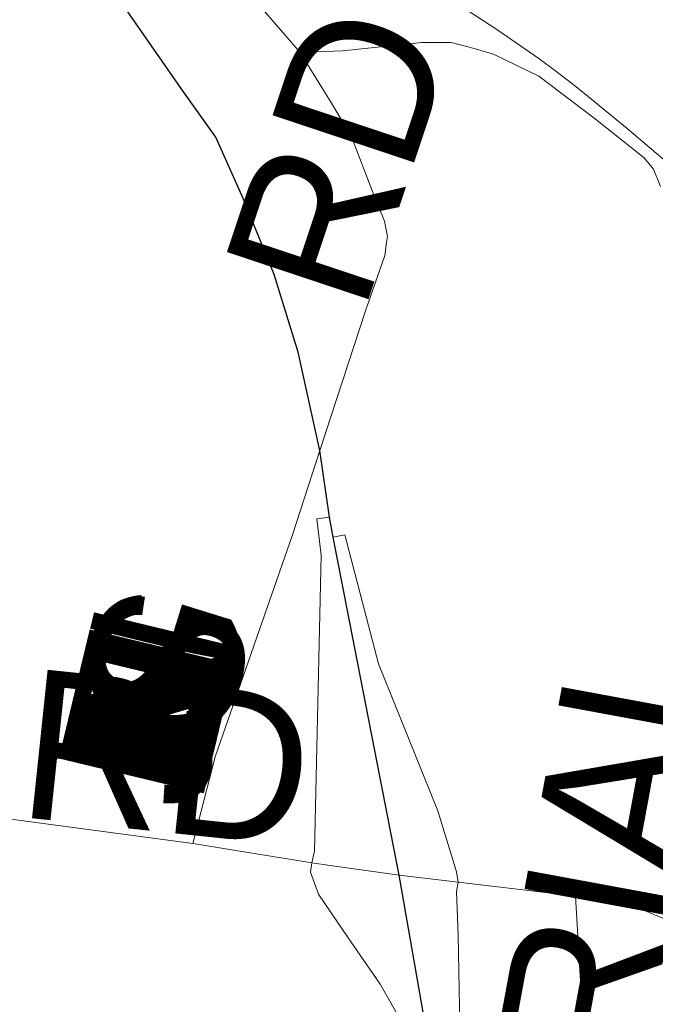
# Model space of a CAD drawing. Header units: feet. Extents: x 92 to 141.3, y -5 to 23.6.
# Tile 134 of 256: x 123.626 to 124.119, y 6.963 to 7.726. Entities that reach past the tile are written whole.
import ezdxf

# ---------------------------------------------------------------- set-up
doc = ezdxf.new("R2010")
doc.units = ezdxf.units.FT
doc.header["$MEASUREMENT"] = 0
for name, color, linetype, lineweight in [('CUY - Design$0$GM_X_City_Street', 7, 'Continuous', 0), ('CUY - Design$0$GM_X_Interchange_Ramps', 1, 'Continuous', 13), ('CUY - Design$0$GM_X_Rail_Line', 7, 'Continuous', 13), ('CUY - Design$0$GM_X_State_Route', 1, 'Continuous', 30)]:
    doc.layers.add(name, color=color, linetype=linetype, lineweight=lineweight)
doc.layers.add('TX_X_20', color=7, linetype='Continuous')
doc.styles.add('CUY - Design$0$Styledgn030', font='dgn030.shx')

msp = doc.modelspace()

# ---------------------------------------------------------------- linework, layer by layer
at = {"layer": 'CUY - Design$0$GM_X_City_Street', "flags": 128}
for points in [[(123.84358, 7.70048), (123.79663, 7.75474), (123.72846, 7.81318), (123.63858, 7.89267), (123.63272, 7.90093), (123.62796, 7.90971), (123.61574, 7.94058), (123.6009, 7.98538)], [(124.12286, 7.59679), (124.11748, 7.61007), (124.11021, 7.61893), (124.07106, 7.64987), (124.02857, 7.68226), (123.99334, 7.69926), (123.97837, 7.70372), (123.96056, 7.70817), (123.93789, 7.70817), (123.87637, 7.70169), (123.84358, 7.70048)], [(123.91049, 7.5534), (123.91107, 7.55791), (123.90891, 7.56985), (123.89944, 7.59278), (123.88325, 7.63529), (123.86787, 7.6612), (123.84358, 7.70048)], [(123.76014, 7.08753), (123.77762, 7.15477), (123.83739, 7.32684), (123.85869, 7.39214), (123.894, 7.50045), (123.90918, 7.54327), (123.91049, 7.5534)], [(123.03732, 7.18419), (123.6751, 7.0989)], [(123.6751, 7.0989), (123.76014, 7.08753)], [(123.76014, 7.08753), (123.85241, 7.07258), (123.8666, 7.07058)], [(123.8666, 7.07058), (123.92031, 7.06301), (123.96605, 7.05762), (124.04015, 7.04878)], [(123.97606, 6.21434), (123.98803, 6.24428), (124.07533, 6.73366), (124.05692, 7.04678)], [(124.04015, 7.04878), (124.05692, 7.04678), (124.06884, 7.0457), (124.10474, 7.03809), (124.12829, 7.02831), (124.16104, 7.00961), (124.18373, 6.9895), (124.20288, 6.96323), (124.20307, 6.96299)]]:
    msp.add_lwpolyline(points, dxfattribs=at)
at = {"layer": 'CUY - Design$0$GM_X_Interchange_Ramps', "flags": 128}
for points in [[(123.86607, 7.34036), (123.85626, 7.33915), (123.85968, 7.31096), (123.85455, 7.08155), (123.85241, 7.07258)], [(123.96605, 7.05762), (123.96477, 7.06574), (123.95018, 7.11284), (123.9041, 7.2268), (123.87799, 7.32673), (123.86908, 7.32506)], [(123.85241, 7.07258), (123.85156, 7.06532), (123.85754, 7.04823), (123.88018, 7.01534), (123.90539, 6.9786), (123.92325, 6.94722), (123.92843, 6.92229), (123.93578, 6.87173), (123.93837, 6.82377), (123.93922, 6.78359), (123.94853, 6.78366)], [(123.94865, 6.79316), (123.96025, 6.79289), (123.96429, 6.88727), (123.9669, 6.96065), (123.96605, 7.01662), (123.96477, 7.05036), (123.96605, 7.05762)]]:
    msp.add_lwpolyline(points, dxfattribs=at)
at = {"layer": 'CUY - Design$0$GM_X_Rail_Line', "flags": 128}
msp.add_lwpolyline([(124.12981, 7.6138), (124.09697, 7.64169), (124.07552, 7.65925), (124.0652, 7.66769), (124.05394, 7.67681), (124.04174, 7.68606), (124.0286, 7.69598), (123.99603, 7.71823), (123.95676, 7.7441)], dxfattribs=at)
at = {"layer": 'CUY - Design$0$GM_X_State_Route', "flags": 128}
msp.add_lwpolyline([(123.85071, 6.41255), (123.88697, 6.51449), (123.91479, 6.60821), (123.93102, 6.67058), (123.94298, 6.73637), (123.94853, 6.78366), (123.94865, 6.79316), (123.94928, 6.8419), (123.94593, 6.91567), (123.92031, 7.06301), (123.86908, 7.32506), (123.86607, 7.34036), (123.85869, 7.39214), (123.84199, 7.46825), (123.82319, 7.5284), (123.79938, 7.5873), (123.77808, 7.63492), (123.75302, 7.67001), (123.63899, 7.83417)], dxfattribs=at)

# ---------------------------------------------------------------- texts
at = {"layer": 'TX_X_20', "style": 'CUY - Design$0$Styledgn030'}
for s, rotation, p in [('RD', 71.5614, (123.89241, 7.49727)), ('G', 72.73334, (123.77487, 7.15179)), ('S', 70.50237, (123.77752, 7.16034)), ('N', 76.3878, (123.77279, 7.14316)), ('N', 76.47791, (123.76961, 7.12997)), ('N', 76.47791, (123.7675, 7.12117)), ('RD', 353.98321, (123.62291, 7.10848)), ('E', 76.48476, (123.7658, 7.11413)), ('INDUSTRIAL', 79.53174, (124.00366, 6.34119)), ('J', 76.45154, (123.76474, 7.10972)), ('I', 76.45154, (123.77173, 7.13877))]:
    msp.add_text(s, height=0.1157, rotation=rotation, dxfattribs=at).set_placement(p)

doc.saveas('drawing.dxf')
